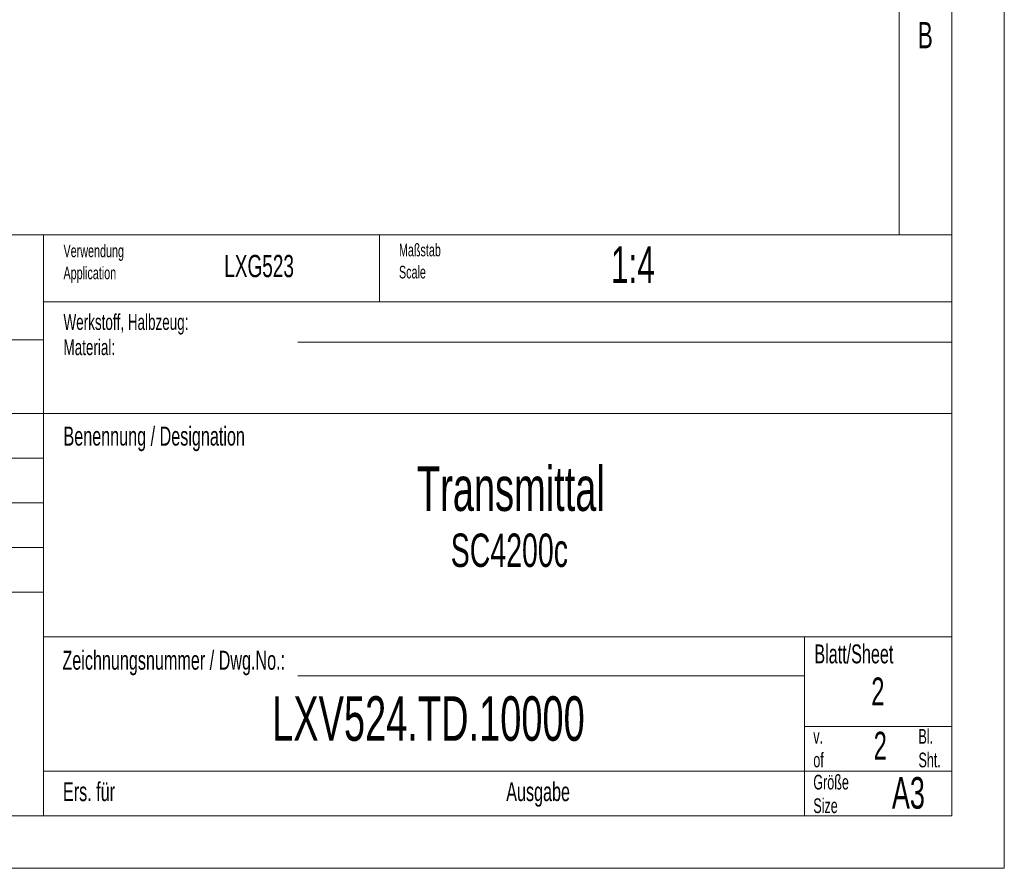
# Model space of a CAD drawing. Header units: millimetres. Extents: x 0 to 1680, y 0 to 1188.
# Tile 26 of 40: x 1305 to 1680, y 0 to 323. Entities that reach past the tile are written whole.
import ezdxf

# ---------------------------------------------------------------- set-up
doc = ezdxf.new("R2010")
doc.units = ezdxf.units.MM
doc.header["$LTSCALE"] = 4
doc.styles.add('SLDTEXTSTYLE1', font='TXT', dxfattribs={"width": 0.638186})

# ---------------------------------------------------------------- blocks, each defined once
blk = doc.blocks.new('SW_NOTE_2')
at = {"color": 0, "linetype": 'Continuous', "lineweight": 0, "char_height": 4.8, "attachment_point": 1, "style": 'SLDTEXTSTYLE1'}
for s, insert in [('Maßstab', (0, 6.19)), ('Scale', (0, -2.21))]:
    blk.add_mtext(s, dxfattribs=dict(at, insert=insert))
blk = doc.blocks.new('SW_NOTE_3')
at = {"color": 0, "linetype": 'Continuous', "lineweight": 0, "char_height": 5.6, "attachment_point": 1, "style": 'SLDTEXTSTYLE1'}
for s, insert in [('Größe', (0, 7.22)), ('Size', (0, -1.74))]:
    blk.add_mtext(s, dxfattribs=dict(at, insert=insert))
blk = doc.blocks.new('SW_NOTE_4')
at = {"color": 0, "linetype": 'Continuous', "lineweight": 0, "char_height": 6, "attachment_point": 1, "style": 'SLDTEXTSTYLE1'}
for s, insert in [('Werkstoff, Halbzeug:', (0, 7.73)), ('Material:', (0, -1.87))]:
    blk.add_mtext(s, dxfattribs=dict(at, insert=insert))
blk = doc.blocks.new('SW_NOTE_5')
at = {"color": 0, "linetype": 'Continuous', "lineweight": 0, "char_height": 4.8, "attachment_point": 1, "style": 'SLDTEXTSTYLE1'}
for s, insert in [('Verwendung', (0, 6.19)), ('Application', (0, -2.21))]:
    blk.add_mtext(s, dxfattribs=dict(at, insert=insert))
blk = doc.blocks.new('SW_NOTE_6')
at = {"color": 0, "linetype": 'Continuous', "lineweight": 0, "char_height": 5.6, "attachment_point": 1, "style": 'SLDTEXTSTYLE1'}
for s, insert in [('Bl.', (0, 7.22)), ('Sht.', (0, -1.74))]:
    blk.add_mtext(s, dxfattribs=dict(at, insert=insert))
blk = doc.blocks.new('SW_NOTE_7')
at = {"color": 0, "linetype": 'Continuous', "lineweight": 0, "char_height": 5.6, "attachment_point": 1, "style": 'SLDTEXTSTYLE1'}
for s, insert in [('v.', (0, 7.22)), ('of', (0, -1.74))]:
    blk.add_mtext(s, dxfattribs=dict(at, insert=insert))

msp = doc.modelspace()

# ---------------------------------------------------------------- linework, layer by layer
at = {"color": 7, "linetype": 'Continuous', "lineweight": 18}
for p, q in [((1680, 0), (1680, 1188)), ((1660, 1168), (1660, 20)), ((1640, 241), (1640, 1148)), ((928.48, 241), (1660, 241)), ((1314.56, 241), (1314.56, 20)), ((1442.4, 241), (1442.4, 215.5)), ((1314.56, 215.5), (1660, 215.5)), ((1243.44, 201), (1314.56, 201)), ((1411.28, 200.17), (1660, 200.17)), ((1141.84, 173), (1660, 173)), ((1141.84, 156), (1314.56, 156)), ((1141.84, 139), (1314.56, 139)), ((1141.84, 122), (1314.56, 122)), ((1141.84, 105), (1314.56, 105)), ((1314.56, 88), (1660, 88)), ((1604, 88), (1604, 20)), ((1411.28, 73.18), (1604, 73.18)), ((1604, 54), (1660, 54)), ((1314.56, 37), (1660, 37)), ((20, 20), (1660, 20)), ((0, 0), (1680, 0))]:
    msp.add_line(p, q, dxfattribs=at)

# ---------------------------------------------------------------- block references
at = {"color": 7, "linetype": 'Continuous', "lineweight": 0}
for name, p in [('SW_NOTE_5', (1322.15, 231.08)), ('SW_NOTE_2', (1449.75, 231.4)), ('SW_NOTE_4', (1322.15, 203.08)), ('SW_NOTE_6', (1647.35, 45.76)), ('SW_NOTE_7', (1607.35, 45.76)), ('SW_NOTE_3', (1607.35, 28.36))]:
    msp.add_blockref(name, p, dxfattribs=at)

# ---------------------------------------------------------------- texts
at = {"color": 7, "linetype": 'Continuous', "lineweight": 0, "style": 'SLDTEXTSTYLE1'}
for s, insert, char_height, attachment_point in [('B', (1649.95, 321.94), 10, 2), ('Maßeinheit/Dim.unit', (1247.82, 236.43), 4.8, 1), ('1:4', (1530.44, 236.6), 14, 1), ('LXG523', (1396.55, 233.34), 8.467, 2), ('Benennung / Designation', (1322.15, 168), 7.2, 1), ('Transmittal', (1492.32, 152.88), 16.9333, 2), ('SC4200c', (1491.74, 127.34), 12.7, 2), ('Zeichnungsnummer / Dwg.No.:', (1321.75, 82.76), 7.2001, 1), ('Blatt/Sheet', (1607.75, 85.16), 7.2001, 1), ('2', (1629.4, 72.58), 10.58, 1), ('LXV524.TD.10000', (1460.96, 65.44), 16.9333, 2), ('2', (1630.3, 51.95), 10.58, 1), ('A3', (1637.26, 34.69), 12, 1), ('Ers. für', (1321.95, 32.76), 7.2, 1), ('Ausgabe', (1490.55, 32.76), 7.2, 1)]:
    msp.add_mtext(s, dxfattribs=dict(at, insert=insert, char_height=char_height, attachment_point=attachment_point))

doc.saveas('drawing.dxf')
